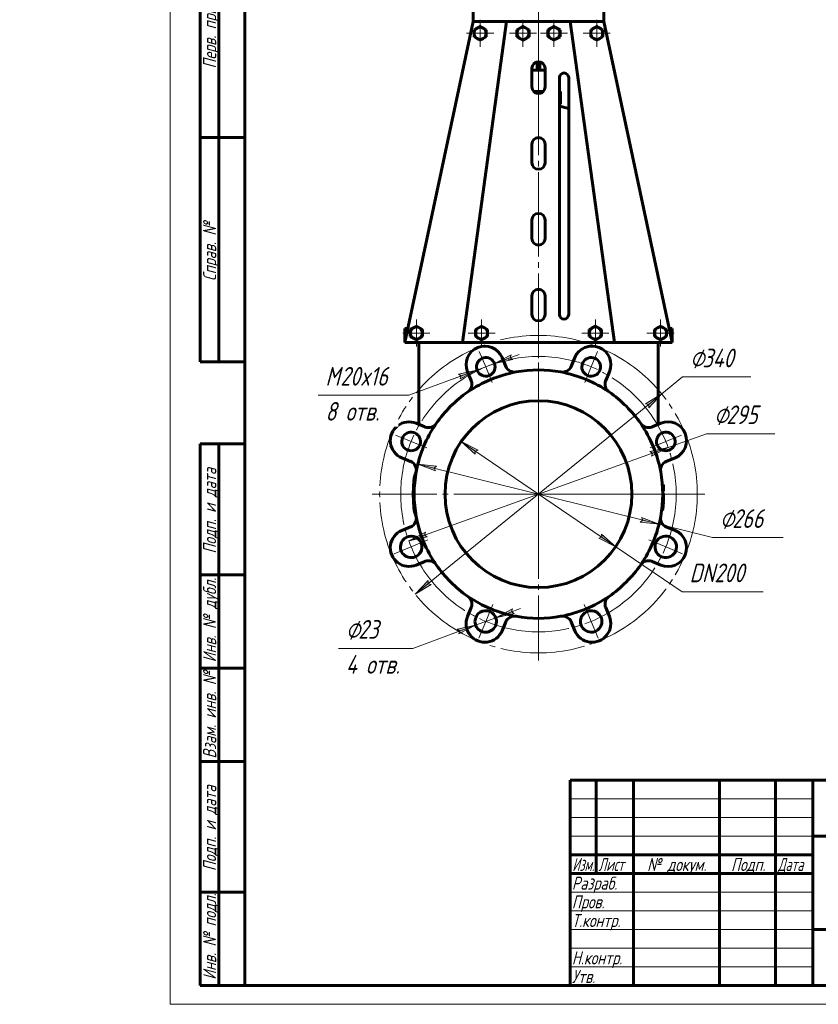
# Model space of a CAD drawing. Header units: millimetres. Extents: x -40 to 297, y 0 to 429.
# Tile 1 of 5: x -40 to 173, y 0 to 264. Entities that reach past the tile are written whole.
import ezdxf

# ---------------------------------------------------------------- set-up
doc = ezdxf.new("R2010")
doc.units = ezdxf.units.MM
for name, pattern in [('K5LT_AXLED', [27.153538, 22.653538, -1.5, 1.5, -1.5]), ('K5LT_BASIC', [0]), ('K5LT_THIN', [0])]:
    doc.linetypes.add(name, pattern=pattern)
doc.layers.add('Системный слой', color=7, linetype='Continuous')
doc.layers.add('Системный слой (1)', color=7, linetype='Continuous', true_color=0x6c6c6c)
doc.styles.add('KDIMTEXTSTYLE', font='txt', dxfattribs={"width": 0.96, "oblique": 15, "height": 5})
doc.styles.add('KTEXTSTYLE', font='txt', dxfattribs={"width": 0.96, "height": 5})
doc.dimstyles.new('KDIMSTYLE (0.25)', dxfattribs={"dimtxt": 5, "dimasz": 1, "dimexe": 2, "dimexo": 0, "dimgap": 1, "dimtad": 1, "dimlfac": 4, "dimtxsty": 'KDIMTEXTSTYLE', "dimsah": 1, "dimcen": 0, "dimdle": 1, "dimadec": 0, "dimazin": 0, "dimtfac": 0.667, "dimtmove": 0, "dimatfit": 3, "dimfxl": 1, "dimtvp": 1, "dimtolj": 1, "dimtzin": 0, "dimarcsym": 0})

# ---------------------------------------------------------------- blocks, each defined once
blk = doc.blocks.new('D0')
at = {"layer": 'Системный слой (1)'}
for points in [[(91.01, 173.07), (91.71, 172.62), (86.79, 171.5), (91.25, 173.86)], [(77.64, 167.41), (82.11, 169.77), (77.19, 168.65), (77.89, 168.21)]]:
    blk.add_hatch(color=7, dxfattribs=at).paths.add_polyline_path(points)
at = {"layer": 'Системный слой (1)', "color": 7, "linetype": 'K5LT_THIN', "lineweight": 18, "true_color": 0xffffff}
for p, q in [((86.79, 171.5), (82.11, 169.77)), ((86.79, 171.5), (93.36, 173.93)), ((91.25, 173.86), (86.79, 171.5)), ((86.79, 171.5), (91.71, 172.62)), ((91.01, 173.07), (91.25, 173.86)), ((91.71, 172.62), (91.01, 173.07)), ((82.11, 169.77), (63.91, 163.03)), ((82.11, 169.77), (75.54, 167.34)), ((82.11, 169.77), (77.19, 168.65)), ((77.64, 167.41), (82.11, 169.77)), ((77.19, 168.65), (77.89, 168.21)), ((77.89, 168.21), (77.64, 167.41))]:
    blk.add_line(p, q, dxfattribs=at)
blk.add_wipeout([(41.57, 154.65), (41.57, 171.41), (61.1, 171.41), (61.1, 154.65)]).dxf.layer = 'Системный слой (1)'
blk.add_line((63.91, 163.03), (39.57, 163.03), dxfattribs=at)
at = {"layer": 'Системный слой (1)', "color": 7, "char_height": 5, "attachment_point": 1, "style": 'KTEXTSTYLE'}
for s, insert in [('\\fArial|b0|c204|p34;\\H5.0;\\W1.000;\\Q15;\\fGOST Type AU|b0|i0|c204|p34;\\Q15;\\W0.960;M', (41.57, 170.62)), ('\\fArial|b0|c204|p34;\\H5.0;\\W1.000;\\Q15;\\fGOST Type AU|b0|i0|c204|p34;\\Q15;\\W0.960;20x16', (45.54, 170.62)), ('\\fArial|b0|c204|p34;\\H5.0;\\W1.000;\\Q15;\\fGOST Type AU|b0|i0|c204|p34;\\Q15;\\W0.960;8 отв.', (41.57, 161.24))]:
    blk.add_mtext(s, dxfattribs=dict(at, insert=insert))
blk = doc.blocks.new('KDIMARROW_01')
at = {"layer": 'Системный слой'}
blk.add_hatch(color=0, dxfattribs=at).paths.add_polyline_path([(0, 0), (-5, 0.66), (-4.5, 0), (-5, -0.66)])
at = {"layer": 'Системный слой', "color": 0, "linetype": 'K5LT_THIN', "lineweight": 18}
for p, q in [((-4.5, 0), (-5, 0.66)), ((-5, 0.66), (0, 0)), ((0, 0), (-5, -0.66)), ((-5, -0.66), (-4.5, 0))]:
    blk.add_line(p, q, dxfattribs=at)
at = {"layer": 'Системный слой (1)', "color": 0, "linetype": 'K5LT_THIN', "lineweight": 18}
blk.add_line((98.56, 136.57), (98.31, 136.57), dxfattribs=at)
blk = doc.blocks.new('D1')
at = {"layer": 'Системный слой (1)'}
for points in [[(91.37, 105.06), (92.06, 104.61), (87.15, 103.5), (91.61, 105.85)], [(77.29, 99.15), (81.75, 101.5), (76.83, 100.39), (77.53, 99.94)]]:
    blk.add_hatch(color=7, dxfattribs=at).paths.add_polyline_path(points)
at = {"layer": 'Системный слой (1)', "color": 7, "linetype": 'K5LT_THIN', "lineweight": 18, "true_color": 0xffffff}
for p, q in [((87.15, 103.5), (93.71, 105.92)), ((91.61, 105.85), (87.15, 103.5)), ((91.37, 105.06), (91.61, 105.85)), ((87.15, 103.5), (81.75, 101.5)), ((87.15, 103.5), (92.06, 104.61)), ((92.06, 104.61), (91.37, 105.06)), ((81.75, 101.5), (64.92, 95.28)), ((81.75, 101.5), (75.19, 99.08)), ((81.75, 101.5), (76.83, 100.39)), ((76.83, 100.39), (77.53, 99.94)), ((77.29, 99.15), (81.75, 101.5)), ((77.53, 99.94), (77.29, 99.15))]:
    blk.add_line(p, q, dxfattribs=at)
blk.add_wipeout([(47.04, 86.9), (47.04, 103.67), (62.28, 103.67), (62.28, 86.9)]).dxf.layer = 'Системный слой (1)'
blk.add_line((64.92, 95.28), (45.04, 95.28), dxfattribs=at)
at = {"layer": 'Системный слой (1)', "color": 7, "char_height": 5, "attachment_point": 1, "style": 'KTEXTSTYLE'}
for s, insert in [('\\fArial|b0|c204|p34;\\H5.0;\\W1.000;\\Q15;\\fGOST Type AU|b0|i0|c204|p34;\\Q15;\\W0.960;⌀', (47.04, 102.87)), ('\\fArial|b0|c204|p34;\\H5.0;\\W1.000;\\Q15;\\fGOST Type AU|b0|i0|c204|p34;\\Q15;\\W0.960;23', (50.35, 102.87)), ('\\fArial|b0|c204|p34;\\H5.0;\\W1.000;\\Q15;\\fGOST Type AU|b0|i0|c204|p34;\\Q15;\\W0.960;4 отв.', (47.04, 93.49))]:
    blk.add_mtext(s, dxfattribs=dict(at, insert=insert))
blk = doc.blocks.new('U2')
at = {"layer": 'Системный слой (1)', "color": 30, "linetype": 'K5LT_AXLED', "lineweight": 18, "true_color": 0xff8000}
for q in [(65.9, 183.32), (62.27, 179.69), (69.52, 179.69), (65.9, 176.07)]:
    blk.add_line((65.9, 179.69), q, dxfattribs=at)
blk = doc.blocks.new('U3')
at = {"layer": 'Системный слой (1)', "color": 30, "linetype": 'K5LT_AXLED', "lineweight": 18, "true_color": 0xff8000}
for q in [(82.95, 263.57), (79.33, 259.94), (86.58, 259.94), (82.95, 256.32)]:
    blk.add_line((82.95, 259.94), q, dxfattribs=at)
blk = doc.blocks.new('U4')
at = {"layer": 'Системный слой (1)', "color": 30, "linetype": 'K5LT_AXLED', "lineweight": 18, "true_color": 0xff8000}
for q in [(83.34, 183.32), (79.72, 179.69), (86.97, 179.69), (83.34, 176.07)]:
    blk.add_line((83.34, 179.69), q, dxfattribs=at)
blk = doc.blocks.new('U5')
at = {"layer": 'Системный слой (1)', "color": 30, "linetype": 'K5LT_AXLED', "lineweight": 18, "true_color": 0xff8000}
for q in [(94.42, 263.57), (90.79, 259.94), (98.04, 259.94), (94.42, 256.32)]:
    blk.add_line((94.42, 259.94), q, dxfattribs=at)
blk = doc.blocks.new('U6')
at = {"layer": 'Системный слой (1)', "color": 30, "linetype": 'K5LT_AXLED', "lineweight": 18, "true_color": 0xff8000}
for q in [(102.71, 263.57), (99.08, 259.94), (106.33, 259.94), (102.71, 256.32)]:
    blk.add_line((102.71, 259.94), q, dxfattribs=at)
blk = doc.blocks.new('U7')
at = {"layer": 'Системный слой (1)', "color": 30, "linetype": 'K5LT_AXLED', "lineweight": 18, "true_color": 0xff8000}
for q in [(113.78, 183.32), (110.16, 179.69), (117.41, 179.69), (113.78, 176.07)]:
    blk.add_line((113.78, 179.69), q, dxfattribs=at)
blk = doc.blocks.new('U8')
at = {"layer": 'Системный слой (1)', "color": 30, "linetype": 'K5LT_AXLED', "lineweight": 18, "true_color": 0xff8000}
for q in [(114.17, 263.57), (110.54, 259.94), (117.79, 259.94), (114.17, 256.32)]:
    blk.add_line((114.17, 259.94), q, dxfattribs=at)
blk = doc.blocks.new('U9')
at = {"layer": 'Системный слой (1)', "color": 30, "linetype": 'K5LT_AXLED', "lineweight": 18, "true_color": 0xff8000}
for q in [(131.22, 183.32), (127.6, 179.69), (134.85, 179.69), (131.22, 176.07)]:
    blk.add_line((131.22, 179.69), q, dxfattribs=at)
blk = doc.blocks.new('D2')
at = {"layer": 'Системный слой (1)'}
for points in [[(128.07, 159.71), (131.54, 163.38), (127.24, 160.73), (128.05, 160.54)], [(65.58, 109.76), (69.88, 112.4), (69.08, 112.6), (69.05, 113.42)]]:
    blk.add_hatch(color=7, dxfattribs=at).paths.add_polyline_path(points)
at = {"layer": 'Системный слой (1)', "color": 7, "linetype": 'K5LT_THIN', "lineweight": 18, "true_color": 0xffffff}
for p, q in [((131.54, 163.38), (137.14, 167.93)), ((65.58, 109.76), (131.54, 163.38)), ((127.24, 160.73), (131.54, 163.38)), ((131.54, 163.38), (128.07, 159.71)), ((128.05, 160.54), (127.24, 160.73)), ((128.07, 159.71), (128.05, 160.54)), ((65.58, 109.76), (69.05, 113.42)), ((69.05, 113.42), (69.08, 112.6)), ((69.88, 112.4), (65.58, 109.76)), ((69.08, 112.6), (69.88, 112.4))]:
    blk.add_line(p, q, dxfattribs=at)
blk.add_wipeout([(139.14, 168.93), (139.14, 176.31), (152.82, 176.31), (152.82, 168.93)]).dxf.layer = 'Системный слой (1)'
blk.add_line((137.14, 167.93), (155.39, 167.93), dxfattribs=at)
at = {"layer": 'Системный слой (1)', "color": 7, "char_height": 5, "attachment_point": 1, "style": 'KTEXTSTYLE'}
for s, insert in [('\\fArial|b0|c204|p34;\\H5.0;\\W1.000;\\Q15;\\fGOST Type AU|b0|i0|c204|p34;\\Q15;\\W0.960;⌀', (139.14, 175.52)), ('\\fArial|b0|c204|p34;\\H5.0;\\W1.000;\\Q15;\\fGOST Type AU|b0|i0|c204|p34;\\Q15;\\W0.960;340', (142.45, 175.52))]:
    blk.add_mtext(s, dxfattribs=dict(at, insert=insert))
blk = doc.blocks.new('D3')
at = {"layer": 'Системный слой (1)'}
for points in [[(70.67, 143.53), (71.31, 144.05), (66.3, 144.62), (70.99, 142.77)], [(130.82, 128.51), (126.13, 130.36), (126.45, 129.6), (125.81, 129.09)]]:
    blk.add_hatch(color=7, dxfattribs=at).paths.add_polyline_path(points)
at = {"layer": 'Системный слой (1)', "color": 7, "linetype": 'K5LT_THIN', "lineweight": 18, "true_color": 0xffffff}
for p, q in [((66.3, 144.62), (71.31, 144.05)), ((70.99, 142.77), (66.3, 144.62)), ((66.3, 144.62), (130.82, 128.51)), ((71.31, 144.05), (70.67, 143.53)), ((70.67, 143.53), (70.99, 142.77)), ((125.81, 129.09), (126.45, 129.6)), ((126.45, 129.6), (126.13, 130.36)), ((126.13, 130.36), (130.82, 128.51)), ((130.82, 128.51), (125.81, 129.09)), ((130.82, 128.51), (145.11, 124.94))]:
    blk.add_line(p, q, dxfattribs=at)
blk.add_wipeout([(147.11, 125.94), (147.11, 133.33), (161.43, 133.33), (161.43, 125.94)]).dxf.layer = 'Системный слой (1)'
blk.add_line((145.11, 124.94), (164.03, 124.94), dxfattribs=at)
at = {"layer": 'Системный слой (1)', "color": 7, "char_height": 5, "attachment_point": 1, "style": 'KTEXTSTYLE'}
for s, insert in [('\\fArial|b0|c204|p34;\\H5.0;\\W1.000;\\Q15;\\fGOST Type AU|b0|i0|c204|p34;\\Q15;\\W0.960;⌀', (147.11, 132.53)), ('\\fArial|b0|c204|p34;\\H5.0;\\W1.000;\\Q15;\\fGOST Type AU|b0|i0|c204|p34;\\Q15;\\W0.960;266', (150.42, 132.53))]:
    blk.add_mtext(s, dxfattribs=dict(at, insert=insert))
blk = doc.blocks.new('D4')
at = {"layer": 'Системный слой (1)'}
for points in [[(128.78, 146.73), (133.26, 149.04), (128.34, 147.97), (129.03, 147.52)], [(68.79, 125.17), (68.09, 125.62), (68.34, 126.41), (63.86, 124.1)]]:
    blk.add_hatch(color=7, dxfattribs=at).paths.add_polyline_path(points)
at = {"layer": 'Системный слой (1)', "color": 7, "linetype": 'K5LT_THIN', "lineweight": 18, "true_color": 0xffffff}
for p, q in [((133.26, 149.04), (143.55, 152.73)), ((63.86, 124.1), (133.26, 149.04)), ((128.34, 147.97), (133.26, 149.04)), ((129.03, 147.52), (128.34, 147.97)), ((133.26, 149.04), (128.78, 146.73)), ((128.78, 146.73), (129.03, 147.52)), ((63.86, 124.1), (68.34, 126.41)), ((68.79, 125.17), (63.86, 124.1)), ((68.34, 126.41), (68.09, 125.62)), ((68.09, 125.62), (68.79, 125.17))]:
    blk.add_line(p, q, dxfattribs=at)
blk.add_wipeout([(145.55, 153.73), (145.55, 161.12), (159.24, 161.12), (159.24, 153.73)]).dxf.layer = 'Системный слой (1)'
blk.add_line((143.55, 152.73), (161.81, 152.73), dxfattribs=at)
at = {"layer": 'Системный слой (1)', "color": 7, "char_height": 5, "attachment_point": 1, "style": 'KTEXTSTYLE'}
for s, insert in [('\\fArial|b0|c204|p34;\\H5.0;\\W1.000;\\Q15;\\fGOST Type AU|b0|i0|c204|p34;\\Q15;\\W0.960;⌀', (145.55, 160.32)), ('\\fArial|b0|c204|p34;\\H5.0;\\W1.000;\\Q15;\\fGOST Type AU|b0|i0|c204|p34;\\Q15;\\W0.960;295', (148.86, 160.32))]:
    blk.add_mtext(s, dxfattribs=dict(at, insert=insert))
blk = doc.blocks.new('D5')
at = {"layer": 'Системный слой (1)'}
for points in [[(82.4, 148.37), (77.9, 150.64), (81.66, 147.28), (81.62, 148.11)], [(119.22, 122.5), (115.46, 125.85), (115.51, 125.03), (114.72, 124.77)]]:
    blk.add_hatch(color=7, dxfattribs=at).paths.add_polyline_path(points)
at = {"layer": 'Системный слой (1)', "color": 7, "linetype": 'K5LT_THIN', "lineweight": 18, "true_color": 0xffffff}
for p, q in [((77.9, 150.64), (82.4, 148.37)), ((81.66, 147.28), (77.9, 150.64)), ((77.9, 150.64), (119.22, 122.5)), ((82.4, 148.37), (81.62, 148.11)), ((81.62, 148.11), (81.66, 147.28)), ((114.72, 124.77), (115.51, 125.03)), ((119.22, 122.5), (114.72, 124.77)), ((115.51, 125.03), (115.46, 125.85)), ((115.46, 125.85), (119.22, 122.5)), ((119.22, 122.5), (136.99, 110.4))]:
    blk.add_line(p, q, dxfattribs=at)
blk.add_wipeout([(138.99, 111.4), (138.99, 118.78), (155.98, 118.78), (155.98, 111.4)]).dxf.layer = 'Системный слой (1)'
blk.add_line((136.99, 110.4), (158.68, 110.4), dxfattribs=at)
at = {"layer": 'Системный слой (1)', "color": 7, "insert": (138.99, 117.99), "char_height": 5, "attachment_point": 1, "style": 'KTEXTSTYLE'}
blk.add_mtext('\\fArial|b0|c204|p34;\\H5.0;\\W1.000;\\Q15;\\fGOST Type AU|b0|i0|c204|p34;\\Q15;\\W0.960;DN200', dxfattribs=at)
blk = doc.blocks.new('U10')
at = {"layer": 'Системный слой (1)', "color": 30, "linetype": 'K5LT_AXLED', "lineweight": 18, "true_color": 0xff8000}
for q in [(98.56, 171.82), (63.31, 136.57), (133.81, 136.57), (98.56, 101.32)]:
    blk.add_line((98.56, 136.57), q, dxfattribs=at)
blk = doc.blocks.new('U11')
at = {"layer": 'Системный слой (1)', "color": 30, "linetype": 'K5LT_AXLED', "lineweight": 18, "true_color": 0xff8000}
for p, q in [((98.56, 358.57), (98.56, 136.57)), ((84.45, 170.64), (82.73, 174.79)), ((112.67, 170.64), (114.39, 174.79)), ((86.17, 166.48), (84.45, 170.64)), ((110.95, 166.48), (112.67, 170.64)), ((64.49, 150.68), (60.34, 152.4)), ((68.65, 148.96), (64.49, 150.68)), ((128.47, 148.96), (132.63, 150.68)), ((132.63, 150.68), (136.79, 152.4)), ((98.56, 136.57), (54.06, 136.57)), ((98.56, 136.57), (98.56, 92.07)), ((143.06, 136.57), (98.56, 136.57)), ((69, 124.32), (64.49, 122.46)), ((128.13, 124.32), (132.63, 122.46)), ((64.49, 122.46), (59.99, 120.59)), ((132.63, 122.46), (137.13, 120.59)), ((86.32, 107), (84.45, 102.5)), ((110.81, 107), (112.67, 102.5)), ((84.45, 102.5), (82.58, 98)), ((112.67, 102.5), (114.54, 98))]:
    blk.add_line(p, q, dxfattribs=at)
for start, end in [(67.5, 112.5), (112.5, 157.5), (22.5, 67.5), (157.5, 202.5), (337.5, 22.5), (202.5, 247.5), (292.5, 337.5), (247.5, 292.5)]:
    blk.add_arc((98.56, 136.57), 36.87, start, end, dxfattribs=at)
blk = doc.blocks.new('U31')
at = {"color": 7, "linetype": 'K5LT_THIN', "lineweight": 18, "true_color": 0xffffff}
for p, q in [((0, 0), (0, 420)), ((107, 55), (172, 55)), ((107, 50), (172, 50)), ((107, 45), (172, 45)), ((107, 30), (172, 30)), ((107, 25), (172, 25)), ((107, 20), (172, 20)), ((107, 15), (172, 15)), ((107, 10), (172, 10)), ((297, 0), (0, 0))]:
    blk.add_line(p, q, dxfattribs=at)
at = {"color": 143, "linetype": 'K5LT_BASIC', "lineweight": 60, "true_color": 0x33acca}
for p, q in [((20, 5), (20, 415)), ((8, 172), (8, 292)), ((13, 172), (13, 292)), ((20, 232), (8, 232)), ((20, 172), (8, 172)), ((8, 5), (8, 150)), ((20, 150), (8, 150)), ((13, 5), (13, 150)), ((20, 115), (8, 115)), ((20, 90), (8, 90)), ((20, 65), (8, 65)), ((107, 60), (292, 60)), ((107, 5), (107, 60)), ((114, 35), (114, 60)), ((124, 5), (124, 60)), ((147, 5), (147, 60)), ((162, 5), (162, 60)), ((172, 5), (172, 60)), ((172, 45), (292, 45)), ((107, 40), (172, 40)), ((107, 35), (172, 35)), ((20, 30), (8, 30)), ((172, 20), (242, 20)), ((20, 5), (8, 5)), ((292, 5), (20, 5))]:
    blk.add_line(p, q, dxfattribs=at)
at = {"color": 7, "char_height": 3.5, "attachment_point": 1, "rotation": 90, "style": 'KTEXTSTYLE'}
for s, insert in [('\\fArial|b0|c204|p34;\\H5.0;\\W1.000;\\Q15;\\fGOST Type AU|b0|i0|c204|p34;\\Q15;\\W0.960;\\H3.50;Перв. примен.', (8.82, 250.52)), ('\\fArial|b0|c204|p34;\\H5.0;\\W1.000;\\Q15;\\fGOST Type AU|b0|i0|c204|p34;\\Q15;\\W0.960;\\H3.50;Справ. №', (8.82, 193.63)), ('\\fArial|b0|c204|p34;\\H5.0;\\W1.000;\\Q15;\\fGOST Type AU|b0|i0|c204|p34;\\Q15;\\W0.960;\\H3.50;Подп. и дата', (8.82, 120.66)), ('\\fArial|b0|c204|p34;\\H5.0;\\W1.000;\\Q15;\\fGOST Type AU|b0|i0|c204|p34;\\Q15;\\W0.960;\\H3.50;Инв. № дубл.', (8.82, 91.57)), ('\\fArial|b0|c204|p34;\\H5.0;\\W1.000;\\Q15;\\fGOST Type AU|b0|i0|c204|p34;\\Q15;\\W0.960;\\H3.50;Взам. инв. №', (8.82, 65.8)), ('\\fArial|b0|c204|p34;\\H5.0;\\W1.000;\\Q15;\\fGOST Type AU|b0|i0|c204|p34;\\Q15;\\W0.960;\\H3.50;Подп. и дата', (8.82, 35.66)), ('\\fArial|b0|c204|p34;\\H5.0;\\W1.000;\\Q15;\\fGOST Type AU|b0|i0|c204|p34;\\Q15;\\W0.960;\\H3.50;Инв. № подл.', (8.82, 6.57))]:
    blk.add_mtext(s, dxfattribs=dict(at, insert=insert))
at = {"color": 7, "char_height": 3.5, "attachment_point": 1, "style": 'KTEXTSTYLE'}
for s, insert in [('\\fArial|b0|c204|p34;\\H5.0;\\W1.000;\\Q15;\\fGOST Type AU|b0|i0|c204|p34;\\Q15;\\W0.786;\\H3.50;Изм.', (107.62, 39.18)), ('\\fArial|b0|c204|p34;\\H5.0;\\W1.000;\\Q15;\\fGOST Type AU|b0|i0|c204|p34;\\Q15;\\W0.800;\\H3.50;Лист', (114.61, 39.18)), ('\\fArial|b0|c204|p34;\\H5.0;\\W1.000;\\Q15;\\fGOST Type AU|b0|i0|c204|p34;\\Q15;\\W0.960;\\H3.50;№ докум.', (127.63, 39.18)), ('\\fArial|b0|c204|p34;\\H5.0;\\W1.000;\\Q15;\\fGOST Type AU|b0|i0|c204|p34;\\Q15;\\W0.960;\\H3.50;Подп.', (150.1, 39.18)), ('\\fArial|b0|c204|p34;\\H5.0;\\W1.000;\\Q15;\\fGOST Type AU|b0|i0|c204|p34;\\Q15;\\W0.800;\\H3.50;Дата', (162.61, 39.18)), ('\\fArial|b0|c204|p34;\\H5.0;\\W1.000;\\Q15;\\fGOST Type AU|b0|i0|c204|p34;\\Q15;\\W0.960;\\H3.50;Разраб.', (107.5, 34.18)), ('\\fArial|b0|c204|p34;\\H5.0;\\W1.000;\\Q15;\\fGOST Type AU|b0|i0|c204|p34;\\Q15;\\W0.960;\\H3.50;Пров.', (107.5, 29.18)), ('\\fArial|b0|c204|p34;\\H5.0;\\W1.000;\\Q15;\\fGOST Type AU|b0|i0|c204|p34;\\Q15;\\W0.960;\\H3.50;Т.контр.', (107.5, 24.18)), ('\\fArial|b0|c204|p34;\\H5.0;\\W1.000;\\Q15;\\fGOST Type AU|b0|i0|c204|p34;\\Q15;\\W0.960;\\H3.50;Н.контр.', (107.5, 14.18)), ('\\fArial|b0|c204|p34;\\H5.0;\\W1.000;\\Q15;\\fGOST Type AU|b0|i0|c204|p34;\\Q15;\\W0.960;\\H3.50;Утв.', (107.5, 9.18))]:
    blk.add_mtext(s, dxfattribs=dict(at, insert=insert))

msp = doc.modelspace()

# ---------------------------------------------------------------- linework, layer by layer
at = {"layer": 'Системный слой (1)', "color": 143, "linetype": 'K5LT_BASIC', "lineweight": 60, "true_color": 0x33acca}
for p, q in [((81.0609, 263.0678), (81.0609, 273.0678)), ((116.0609, 263.0678), (116.0609, 273.0678)), ((81.0609, 263.0678), (62.8109, 177.1928)), ((90.0515, 263.0678), (78.2008, 177.1928)), ((83.5609, 263.0678), (81.0609, 263.0678)), ((82.1401, 261.3501), (81.3276, 260.881)), ((82.9526, 261.8192), (82.1401, 261.3501)), ((83.7651, 261.3501), (82.9526, 261.8192)), ((83.5609, 263.0678), (113.5609, 263.0678)), ((84.5776, 260.881), (83.7651, 261.3501)), ((93.6027, 261.3501), (92.7902, 260.881)), ((94.4152, 261.8192), (93.6027, 261.3501)), ((95.2277, 261.3501), (94.4152, 261.8192)), ((96.0402, 260.881), (95.2277, 261.3501)), ((101.8941, 261.3501), (101.0816, 260.881)), ((102.7066, 261.8192), (101.8941, 261.3501)), ((103.5191, 261.3501), (102.7066, 261.8192)), ((104.3316, 260.881), (103.5191, 261.3501)), ((107.0704, 263.0678), (118.921, 177.1928)), ((113.3567, 261.3501), (112.5442, 260.881)), ((114.1692, 261.8192), (113.3567, 261.3501)), ((116.0609, 263.0678), (113.5609, 263.0678)), ((114.9817, 261.3501), (114.1692, 261.8192)), ((115.7942, 260.881), (114.9817, 261.3501)), ((134.3109, 177.1928), (116.0609, 263.0678)), ((81.3276, 260.881), (81.3276, 259.9428)), ((81.3276, 259.9428), (81.3276, 259.0046)), ((81.3276, 259.0046), (82.1401, 258.5355)), ((82.1401, 258.5355), (82.9526, 258.0664)), ((82.9526, 258.0664), (83.7651, 258.5355)), ((83.7651, 258.5355), (84.5776, 259.0046)), ((84.5776, 259.9428), (84.5776, 260.881)), ((84.5776, 259.0046), (84.5776, 259.9428)), ((92.7902, 260.881), (92.7902, 259.9428)), ((92.7902, 259.9428), (92.7902, 259.0046)), ((92.7902, 259.0046), (93.6027, 258.5355)), ((93.6027, 258.5355), (94.4152, 258.0664)), ((94.4152, 258.0664), (95.2277, 258.5355)), ((95.2277, 258.5355), (96.0402, 259.0046)), ((96.0402, 259.9428), (96.0402, 260.881)), ((96.0402, 259.0046), (96.0402, 259.9428)), ((101.0816, 260.881), (101.0816, 259.9428)), ((101.0816, 259.9428), (101.0816, 259.0046)), ((101.0816, 259.0046), (101.8941, 258.5355)), ((101.8941, 258.5355), (102.7066, 258.0664)), ((102.7066, 258.0664), (103.5191, 258.5355)), ((103.5191, 258.5355), (104.3316, 259.0046)), ((104.3316, 259.9428), (104.3316, 260.881)), ((104.3316, 259.0046), (104.3316, 259.9428)), ((112.5442, 260.881), (112.5442, 259.9428)), ((112.5442, 259.9428), (112.5442, 259.0046)), ((112.5442, 259.0046), (113.3567, 258.5355)), ((113.3567, 258.5355), (114.1692, 258.0664)), ((114.1692, 258.0664), (114.9817, 258.5355)), ((114.9817, 258.5355), (115.7942, 259.0046)), ((115.7942, 259.9428), (115.7942, 260.881)), ((115.7942, 259.0046), (115.7942, 259.9428)), ((96.8109, 250.5678), (96.8109, 245.5678)), ((98.2129, 250.0678), (98.2129, 252.2828)), ((98.909, 250.0678), (98.909, 252.2828)), ((100.3109, 245.5678), (100.3109, 250.5678)), ((96.8109, 250.0678), (98.2129, 250.0678)), ((98.2129, 250.0678), (98.909, 250.0678)), ((98.909, 250.0678), (100.3109, 250.0678)), ((104.1497, 248.0678), (104.1497, 184.6928)), ((106.6497, 184.6928), (106.6497, 248.0678)), ((97.3362, 244.3178), (99.7857, 244.3178)), ((104.1497, 244.3178), (104.4788, 244.3178)), ((104.4788, 240.9428), (104.4788, 244.3178)), ((104.1497, 240.9428), (104.4788, 240.9428)), ((104.1497, 240.4232), (106.6497, 239.8363)), ((96.8109, 230.2761), (96.8109, 225.2761)), ((100.3109, 225.2761), (100.3109, 230.2761)), ((96.8109, 209.9845), (96.8109, 204.9845)), ((100.3109, 204.9845), (100.3109, 209.9845)), ((96.8109, 189.6928), (96.8109, 184.6928)), ((100.3109, 184.6928), (100.3109, 189.6928)), ((62.8109, 180.9428), (63.6079, 180.9428)), ((62.8109, 177.1928), (62.8109, 180.9428)), ((65.0856, 181.1001), (64.2731, 180.631)), ((64.2731, 180.631), (64.2731, 179.6928)), ((64.2731, 179.6928), (64.2731, 178.7546)), ((65.8981, 181.5692), (65.0856, 181.1001)), ((66.7106, 181.1001), (65.8981, 181.5692)), ((67.5231, 180.631), (66.7106, 181.1001)), ((67.5231, 179.6928), (67.5231, 180.631)), ((67.5231, 178.7546), (67.5231, 179.6928)), ((82.5283, 181.1001), (81.7158, 180.631)), ((81.7158, 180.631), (81.7158, 179.6928)), ((81.7158, 179.6928), (81.7158, 178.7546)), ((83.3408, 181.5692), (82.5283, 181.1001)), ((84.1533, 181.1001), (83.3408, 181.5692)), ((84.9658, 180.631), (84.1533, 181.1001)), ((84.9658, 179.6928), (84.9658, 180.631)), ((84.9658, 178.7546), (84.9658, 179.6928)), ((112.9685, 181.1001), (112.156, 180.631)), ((112.156, 180.631), (112.156, 179.6928)), ((112.156, 179.6928), (112.156, 178.7546)), ((113.781, 181.5692), (112.9685, 181.1001)), ((114.5935, 181.1001), (113.781, 181.5692)), ((115.406, 180.631), (114.5935, 181.1001)), ((115.406, 179.6928), (115.406, 180.631)), ((115.406, 178.7546), (115.406, 179.6928)), ((130.4113, 181.1001), (129.5988, 180.631)), ((129.5988, 180.631), (129.5988, 179.6928)), ((129.5988, 179.6928), (129.5988, 178.7546)), ((131.2238, 181.5692), (130.4113, 181.1001)), ((132.0363, 181.1001), (131.2238, 181.5692)), ((132.8488, 180.631), (132.0363, 181.1001)), ((132.8488, 179.6928), (132.8488, 180.631)), ((132.8488, 178.7546), (132.8488, 179.6928)), ((133.514, 180.9428), (134.3109, 180.9428)), ((134.3109, 177.1928), (134.3109, 180.9428)), ((62.8109, 177.1928), (77.9485, 177.1928)), ((64.2731, 178.7546), (65.0856, 178.2855)), ((65.0856, 178.2855), (65.8981, 177.8164)), ((65.8981, 177.8164), (66.7106, 178.2855)), ((66.5609, 177.1928), (66.5609, 155.2346)), ((66.7106, 178.2855), (67.5231, 178.7546)), ((77.9485, 177.1928), (78.2008, 177.1928)), ((78.2008, 177.1928), (80.4721, 177.1928)), ((80.4721, 177.1928), (116.6497, 177.1928)), ((81.7158, 178.7546), (82.5283, 178.2855)), ((82.5283, 178.2855), (83.3408, 177.8164)), ((83.3408, 177.8164), (84.1533, 178.2855)), ((84.1533, 178.2855), (84.9658, 178.7546)), ((112.156, 178.7546), (112.9685, 178.2855)), ((112.9685, 178.2855), (113.781, 177.8164)), ((113.781, 177.8164), (114.5935, 178.2855)), ((114.5935, 178.2855), (115.406, 178.7546)), ((116.6497, 177.1928), (118.921, 177.1928)), ((118.921, 177.1928), (119.1734, 177.1928)), ((119.1734, 177.1928), (134.3109, 177.1928)), ((129.5988, 178.7546), (130.4113, 178.2855)), ((130.4113, 178.2855), (131.2238, 177.8164)), ((130.5609, 177.1928), (130.5609, 155.2346)), ((131.2238, 177.8164), (132.0363, 178.2855)), ((132.0363, 178.2855), (132.8488, 178.7546)), ((88.8297, 173.1267), (89.8038, 170.7749)), ((107.318, 170.7749), (108.2922, 173.1267)), ((80.5651, 166.9481), (79.5909, 169.2999)), ((117.531, 169.2999), (116.5568, 166.9481)), ((65.8289, 155.5378), (68.1807, 154.5637)), ((128.9412, 154.5637), (131.293, 155.5378)), ((64.3538, 145.3249), (62.002, 146.299)), ((135.1198, 146.299), (132.768, 145.3249)), ((131.7086, 139.1746), (131.9594, 139.1746)), ((131.7996, 137.4346), (132.0497, 137.4346)), ((131.8, 137.4203), (132.0501, 137.4203)), ((131.8002, 137.4107), (132.0503, 137.4107)), ((65.3109, 136.5678), (65.0609, 136.5678)), ((131.7502, 134.5596), (132.0007, 134.5596)), ((131.7859, 135.2766), (132.036, 135.2766)), ((131.8105, 136.4047), (132.0605, 136.4047)), ((131.8107, 136.7035), (132.0607, 136.7035)), ((131.8107, 136.6963), (132.0607, 136.6963)), ((131.5232, 132.2032), (131.7754, 132.2032)), ((131.5388, 132.3227), (131.7909, 132.3227)), ((131.5756, 132.619), (131.8274, 132.619)), ((131.6048, 132.8712), (131.8564, 132.8712)), ((131.724, 134.1654), (131.9747, 134.1654)), ((131.7349, 134.3208), (131.9855, 134.3208)), ((131.7349, 134.3208), (131.9855, 134.3208)), ((131.7353, 134.3267), (131.9859, 134.3267)), ((131.7358, 134.3339), (131.9864, 134.3339)), ((62.002, 126.8366), (64.3538, 127.8107)), ((132.768, 127.8107), (135.1198, 126.8366)), ((68.1807, 118.5719), (65.8289, 117.5978)), ((131.293, 117.5978), (128.9412, 118.5719)), ((79.5909, 103.8357), (80.5651, 106.1875)), ((116.5568, 106.1875), (117.531, 103.8357)), ((89.8038, 102.3607), (88.8297, 100.0089)), ((108.2922, 100.0089), (107.318, 102.3607))]:
    msp.add_line(p, q, dxfattribs=at)
at = {"layer": 'Системный слой (1)', "color": 30, "linetype": 'K5LT_AXLED', "lineweight": 18, "true_color": 0xff8000}
msp.add_line((98.5609, 248.0678), (98.5609, 257.0678), dxfattribs=at)
msp.add_circle((98.5609, 136.5678), 42.5, dxfattribs=at)
at = {"layer": 'Системный слой (1)', "color": 143, "linetype": 'K5LT_BASIC', "lineweight": 60, "true_color": 0x33acca}
msp.add_circle((98.5609, 136.5678), 25, dxfattribs=at)
for centre, radius, start, end in [((82.9526, 259.9428), 1.625, 120, 180), ((82.9526, 259.9428), 1.625, 60, 120), ((82.9526, 259.9428), 1.625, 0, 60), ((94.4152, 259.9428), 1.625, 120, 180), ((94.4152, 259.9428), 1.625, 60, 120), ((94.4152, 259.9428), 1.625, 0, 60), ((102.7066, 259.9428), 1.625, 120, 180), ((102.7066, 259.9428), 1.625, 60, 120), ((102.7066, 259.9428), 1.625, 0, 60), ((114.1692, 259.9428), 1.625, 120, 180), ((114.1692, 259.9428), 1.625, 60, 120), ((114.1692, 259.9428), 1.625, 0, 60), ((82.9526, 259.9428), 1.625, 180, 240), ((82.9526, 259.9428), 1.625, 240, 300), ((82.9526, 259.9428), 1.625, 300, 0), ((94.4152, 259.9428), 1.625, 180, 240), ((94.4152, 259.9428), 1.625, 240, 300), ((94.4152, 259.9428), 1.625, 300, 0), ((102.7066, 259.9428), 1.625, 180, 240), ((102.7066, 259.9428), 1.625, 240, 300), ((102.7066, 259.9428), 1.625, 300, 0), ((114.1692, 259.9428), 1.625, 180, 240), ((114.1692, 259.9428), 1.625, 240, 300), ((114.1692, 259.9428), 1.625, 300, 0), ((98.5609, 250.5678), 1.75, 0, 180), ((105.3997, 248.0678), 1.25, 0, 180), ((98.5609, 245.5678), 1.75, 180, 0), ((98.5609, 230.2761), 1.75, 0, 180), ((98.5609, 225.2761), 1.75, 180, 0), ((98.5609, 209.9845), 1.75, 0, 180), ((98.5609, 204.9845), 1.75, 180, 0), ((98.5609, 189.6928), 1.75, 0, 180), ((98.5609, 184.6928), 1.75, 180, 0), ((105.3997, 184.6928), 1.25, 180, 0), ((65.8981, 179.6928), 1.625, 120, 180), ((65.8981, 179.6928), 1.625, 180, 240), ((65.8981, 179.6928), 1.625, 60, 120), ((65.8981, 179.6928), 1.625, 0, 60), ((65.8981, 179.6928), 1.625, 300, 0), ((83.3408, 179.6928), 1.625, 120, 180), ((83.3408, 179.6928), 1.625, 180, 240), ((83.3408, 179.6928), 1.625, 60, 120), ((83.3408, 179.6928), 1.625, 0, 60), ((83.3408, 179.6928), 1.625, 300, 0), ((113.781, 179.6928), 1.625, 120, 180), ((113.781, 179.6928), 1.625, 180, 240), ((113.781, 179.6928), 1.625, 60, 120), ((113.781, 179.6928), 1.625, 0, 60), ((113.781, 179.6928), 1.625, 300, 0), ((131.2238, 179.6928), 1.625, 120, 180), ((131.2238, 179.6928), 1.625, 180, 240), ((131.2238, 179.6928), 1.625, 60, 120), ((131.2238, 179.6928), 1.625, 0, 60), ((131.2238, 179.6928), 1.625, 300, 0), ((65.8981, 179.6928), 1.625, 240, 300), ((83.3408, 179.6928), 1.625, 240, 300), ((113.781, 179.6928), 1.625, 240, 300), ((131.2238, 179.6928), 1.625, 240, 300), ((84.2103, 171.2133), 5, 22.5, 202.5), ((112.9116, 171.2133), 5, 337.5, 157.5), ((84.4495, 170.6359), 2.5, 340.46563, 225), ((112.6724, 170.6359), 2.5, 295.46563, 180), ((98.5609, 136.5678), 33.25, 100.389942, 124.610058), ((84.4495, 170.6359), 2.5, 225, 244.53437), ((84.4495, 170.6359), 2.5, 244.53437, 340.46563), ((92.1135, 171.7316), 2.5, 202.5, 203.897076), ((92.1135, 171.7316), 2.5, 203.897076, 280.389942), ((98.5609, 136.5678), 33.25, 79.610058, 100.389942), ((105.0083, 171.7316), 2.5, 259.610058, 336.102924), ((98.5609, 136.5678), 33.25, 55.389942, 79.610058), ((105.0083, 171.7316), 2.5, 336.102924, 337.5), ((112.6724, 170.6359), 2.5, 180, 199.53437), ((112.6724, 170.6359), 2.5, 199.53437, 295.46563), ((78.2554, 165.9914), 2.5, 304.610058, 21.102924), ((78.2554, 165.9914), 2.5, 21.102924, 22.5), ((118.8665, 165.9914), 2.5, 158.897076, 235.389942), ((118.8665, 165.9914), 2.5, 157.5, 158.897076), ((98.5609, 136.5678), 33.25, 124.610058, 145.389942), ((98.5609, 136.5678), 33.25, 34.610058, 55.389942), ((63.9154, 150.9184), 5, 67.5, 247.5), ((133.2064, 150.9184), 5, 292.5, 112.5), ((64.4929, 150.6793), 2.5, 25.46563, 270), ((98.5609, 136.5678), 33.25, 145.389942, 169.610058), ((69.1374, 156.8734), 2.5, 247.5, 248.897076), ((69.1374, 156.8734), 2.5, 248.897076, 325.389942), ((98.5609, 136.5678), 33.25, 10.389942, 34.610058), ((127.9845, 156.8734), 2.5, 214.610058, 291.102924), ((127.9845, 156.8734), 2.5, 291.102924, 292.5), ((132.629, 150.6793), 2.5, 250.46563, 135), ((64.4929, 150.6793), 2.5, 289.53437, 25.46563), ((132.629, 150.6793), 2.5, 154.53437, 250.46563), ((132.629, 150.6793), 2.5, 135, 154.53437), ((64.4929, 150.6793), 2.5, 270, 289.53437), ((63.3971, 143.0152), 2.5, 66.102924, 67.5), ((63.3971, 143.0152), 2.5, 349.610058, 66.102924), ((133.7247, 143.0152), 2.5, 113.897076, 190.389942), ((133.7247, 143.0152), 2.5, 112.5, 113.897076), ((98.5609, 136.5678), 33.25, 169.610058, 190.389942), ((98.5609, 136.5678), 33.25, 349.610058, 10.389942), ((98.5609, 136.5678), 33.5, 171.792896, 180), ((98.5609, 136.5678), 33.5, 1.482705, 4.462918), ((98.5609, 136.5678), 33.5, 1.458162, 1.482705), ((98.5609, 136.5678), 33.5, 1.441806, 1.458162), ((98.5609, 136.5678), 33.5, 180, 188.207104), ((98.5609, 136.5678), 33.5, 356.563255, 356.7905), ((98.5609, 136.5678), 33.5, 356.7905, 357.56402), ((98.5609, 136.5678), 33.5, 357.56402, 357.791087), ((98.5609, 136.5678), 33.5, 357.791087, 359.721041), ((98.5609, 136.5678), 33.5, 359.721041, 0.219737), ((98.5609, 136.5678), 33.5, 0.219737, 0.232005), ((98.5609, 136.5678), 33.5, 352.513825, 352.719911), ((98.5609, 136.5678), 33.5, 352.719911, 353.230625), ((98.5609, 136.5678), 33.5, 353.230625, 353.664719), ((98.5609, 136.5678), 33.5, 353.664719, 355.887598), ((98.5609, 136.5678), 33.5, 355.887598, 356.153956), ((98.5609, 136.5678), 33.5, 356.154071, 356.164196), ((98.5609, 136.5678), 33.5, 356.153956, 356.154071), ((98.5609, 136.5678), 33.5, 356.164196, 356.176473), ((63.3971, 130.1204), 2.5, 293.897076, 10.389942), ((98.5609, 136.5678), 33.25, 190.389942, 214.610058), ((98.5609, 136.5678), 33.25, 325.389942, 349.610058), ((133.7247, 130.1204), 2.5, 169.610058, 246.102924), ((63.9154, 122.2172), 5, 112.5, 292.5), ((63.3971, 130.1204), 2.5, 292.5, 293.897076), ((133.2064, 122.2172), 5, 247.5, 67.5), ((133.7247, 130.1204), 2.5, 246.102924, 247.5), ((64.4929, 122.4564), 2.875, 76.218957, 180), ((64.4929, 122.4564), 2.875, 328.781043, 76.218957), ((132.629, 122.4564), 2.875, 103.781043, 180), ((132.629, 122.4564), 2.875, 211.218957, 103.781043), ((64.4929, 122.4564), 2.875, 180, 328.781043), ((132.629, 122.4564), 2.875, 180, 211.218957), ((69.1374, 116.2622), 2.5, 34.610058, 111.102924), ((127.9845, 116.2622), 2.5, 68.897076, 145.389942), ((69.1374, 116.2622), 2.5, 111.102924, 112.5), ((98.5609, 136.5678), 33.25, 214.610058, 235.389942), ((98.5609, 136.5678), 33.25, 304.610058, 325.389942), ((127.9845, 116.2622), 2.5, 67.5, 68.897076), ((98.5609, 136.5678), 33.25, 235.389942, 259.610058), ((78.2554, 107.1442), 2.5, 338.897076, 55.389942), ((98.5609, 136.5678), 33.25, 280.389942, 304.610058), ((118.8665, 107.1442), 2.5, 124.610058, 201.102924), ((78.2554, 107.1442), 2.5, 337.5, 338.897076), ((118.8665, 107.1442), 2.5, 201.102924, 202.5), ((84.2103, 101.9223), 5, 157.5, 337.5), ((84.4495, 102.4997), 2.875, 121.218957, 180), ((84.4495, 102.4997), 2.875, 180, 13.781043), ((84.4495, 102.4997), 2.875, 13.781043, 121.218957), ((92.1135, 101.404), 2.5, 79.610058, 156.102924), ((98.5609, 136.5678), 33.25, 259.610058, 280.389942), ((105.0083, 101.404), 2.5, 23.897076, 100.389942), ((112.9116, 101.9223), 5, 202.5, 22.5), ((112.6724, 102.4997), 2.875, 180, 58.781043), ((112.6724, 102.4997), 2.875, 166.218957, 180), ((112.6724, 102.4997), 2.875, 58.781043, 166.218957), ((92.1135, 101.404), 2.5, 156.102924, 157.5), ((105.0083, 101.404), 2.5, 22.5, 23.897076)]:
    msp.add_arc(centre, radius, start, end, dxfattribs=at)
for points in [[(65.404, 141.35), (65.4498, 141.475), (65.538, 141.7267), (65.6679, 142.1281), (65.7872, 142.5288), (65.8625, 142.8032), (65.8956, 142.9281)], [(65.404, 131.7856), (65.4498, 131.6606), (65.538, 131.4089), (65.6679, 131.0075), (65.7872, 130.6069), (65.8625, 130.3324), (65.8956, 130.2075)]]:
    msp.add_open_spline(points, degree=3, knots=[0, 0, 0, 0, 1.68808256, 3.38250505, 5.35672382, 7, 7, 7, 7], dxfattribs=at)

# ---------------------------------------------------------------- block references
at = {"layer": 'Системный слой (1)'}
for name in ['U3', 'U5', 'U6', 'U8', 'U2', 'U4', 'U7', 'U9']:
    msp.add_blockref(name, (0, 0), dxfattribs=at)

# ---------------------------------------------------------------- next in the draw order: dimensions: what is measured, and where the dimension line sits
at = {"layer": 'Системный слой (1)', "color": 7}
for p1, p2, override, picture, middle in [((93.8273, 174.1082), (75.0717, 167.1636), {"dimtih": 1, "dimtoh": 1, "dimpost": '\\fGOST Type AU|b0|c204|p34;\\H5.0;\\W0.960;\\Q15;М<>\\fGOST Type AU|b0|c204|p34;\\H5.0;\\W0.960;\\Q15;\\fGOST Type AU|b0|i0|c204|p34;\\Q15;x16\\X\\fGOST Type AU|b0|c204|p34;\\H5.0;\\W0.960;\\Q15;\\fGOST Type AU|b0|i0|c204|p34;\\Q15;8 отв.', "dimblk1": 'KDIMARROW_01', "dimblk2": 'KDIMARROW_01', "dimclrt": 7, "dimtol": 1, "dimtp": 0, "dimtm": 0, "dimtdec": 5, "dimtmove": 1, "dimatfit": 2, "dimtolj": 1}, 'D0', (61.909, 163.0304)), ((95.2369, 106.4849), (73.6621, 98.5146), {"dimtih": 1, "dimtoh": 1, "dimpost": '\\fGOST Type AU|b0|c204|p34;\\H5.0;\\W0.960;\\Q15;<>\\X\\fGOST Type AU|b0|c204|p34;\\H5.0;\\W0.960;\\Q15;\\fGOST Type AU|b0|i0|c204|p34;\\Q15;4 отв.', "dimblk1": 'KDIMARROW_01', "dimblk2": 'KDIMARROW_01', "dimclrt": 7, "dimtol": 1, "dimtp": 0, "dimtm": 0, "dimtdec": 5, "dimtmove": 1, "dimatfit": 2, "dimtolj": 1}, 'D1', (62.9198, 95.285))]:
    dim = msp.add_diameter_dim_2p(p1=p1, p2=p2, dimstyle='KDIMSTYLE (0.25)', override=override, dxfattribs=at)
    dim.commit()
    dim.dimension.update_dxf_attribs({"geometry": picture, "text_midpoint": middle})

# ---------------------------------------------------------------- next in the draw order: dimensions: what is measured, and where the dimension line sits
dim = msp.add_diameter_dim_2p(p1=(-33.3453, 29.3262), p2=(230.4671, 243.8094), dimstyle='KDIMSTYLE (0.25)', override={"dimtih": 1, "dimtoh": 1, "dimpost": '\\fGOST Type AU|b0|c204|p34;\\H5.0;\\W0.960;\\Q15;<>', "dimblk1": 'KDIMARROW_01', "dimblk2": 'KDIMARROW_01', "dimclrt": 7, "dimtol": 1, "dimtp": 0, "dimtm": 0, "dimtdec": 5, "dimtmove": 1, "dimatfit": 2, "dimtolj": 1}, dxfattribs=at)
dim.commit()
dim.dimension.update_dxf_attribs({"geometry": 'D2', "text_midpoint": (139.1395, 167.9327), "dimtype": 163})

# ---------------------------------------------------------------- next in the draw order: dimensions: what is measured, and where the dimension line sits
dim = msp.add_diameter_dim_2p(p1=(-30.4771, 168.7888), p2=(227.5989, 104.3468), dimstyle='KDIMSTYLE (0.25)', override={"dimtih": 1, "dimtoh": 1, "dimpost": '\\fGOST Type AU|b0|c204|p34;\\H5.0;\\W0.960;\\Q15;<>', "dimblk1": 'KDIMARROW_01', "dimblk2": 'KDIMARROW_01', "dimclrt": 7, "dimtol": 1, "dimtp": 0, "dimtm": 0, "dimtdec": 5, "dimtmove": 1, "dimatfit": 2, "dimtolj": 1}, dxfattribs=at)
dim.commit()
dim.dimension.update_dxf_attribs({"geometry": 'D3', "text_midpoint": (147.1127, 124.9438), "dimtype": 163})

# ---------------------------------------------------------------- next in the draw order: dimensions: what is measured, and where the dimension line sits
dim = msp.add_diameter_dim_2p(p1=(-40.2504, 86.6913), p2=(237.3723, 186.4443), dimstyle='KDIMSTYLE (0.25)', override={"dimtih": 1, "dimtoh": 1, "dimpost": '\\fGOST Type AU|b0|c204|p34;\\H5.0;\\W0.960;\\Q15;<>', "dimblk1": 'KDIMARROW_01', "dimblk2": 'KDIMARROW_01', "dimclrt": 7, "dimtol": 1, "dimtp": 0, "dimtm": 0, "dimtdec": 5, "dimtmove": 1, "dimatfit": 2, "dimtolj": 1}, dxfattribs=at)
dim.commit()
dim.dimension.update_dxf_attribs({"geometry": 'D4', "text_midpoint": (145.5533, 152.7341), "dimtype": 163})

# ---------------------------------------------------------------- next in the draw order: dimensions: what is measured, and where the dimension line sits
dim = msp.add_diameter_dim_2p(p1=(15.9059, 192.8541), p2=(181.216, 80.2815), dimstyle='KDIMSTYLE (0.25)', override={"dimtih": 1, "dimtoh": 1, "dimpost": '\\fGOST Type AU|b0|c204|p34;\\H5.0;\\W0.960;\\Q15;<>', "dimblk1": 'KDIMARROW_01', "dimblk2": 'KDIMARROW_01', "dimclrt": 7, "dimtol": 1, "dimtp": 0, "dimtm": 0, "dimtdec": 5, "dimtmove": 1, "dimatfit": 2, "dimtolj": 1}, dxfattribs=at)
dim.commit()
dim.dimension.update_dxf_attribs({"geometry": 'D5', "text_midpoint": (138.9885, 110.3995), "dimtype": 163})

# ---------------------------------------------------------------- next in the draw order: block references
msp.add_blockref('U31', (0, 0))
at = {"layer": 'Системный слой (1)'}
for name in ['U11', 'U10']:
    msp.add_blockref(name, (0, 0), dxfattribs=at)

doc.saveas('drawing.dxf')
